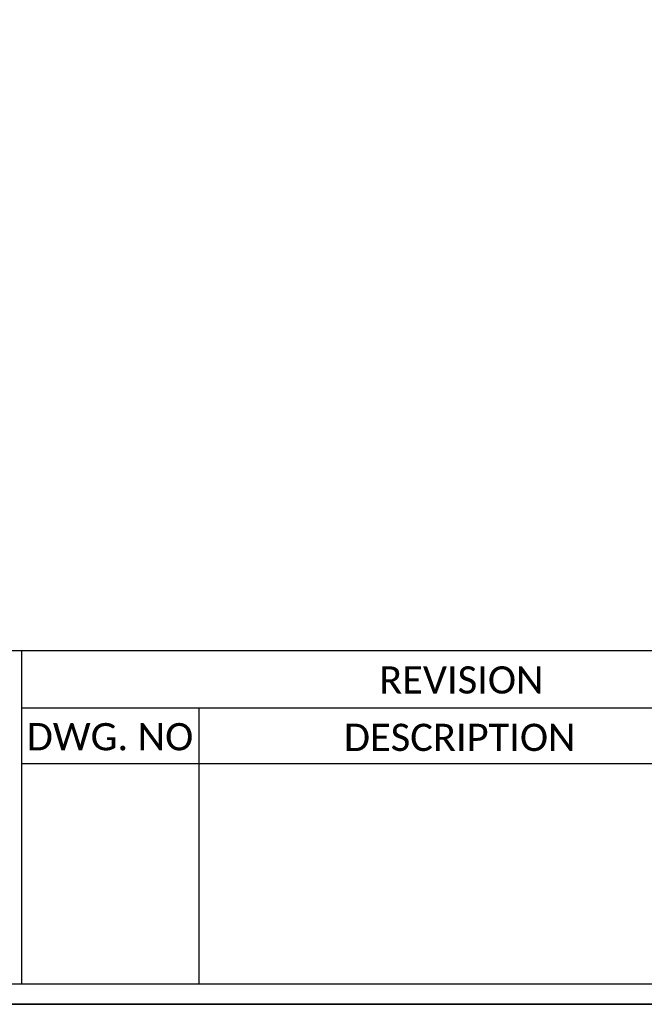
# Model space of a CAD drawing. Header units: millimetres. Extents: x 502444 to 745500, y -417645 to -375189.
# Tile 64 of 208: x 635906 to 640447, y -393956 to -386793. Entities that reach past the tile are written whole.
import ezdxf

# ---------------------------------------------------------------- set-up
doc = ezdxf.new("R2010")
doc.units = ezdxf.units.MM
doc.layers.add('Text', color=7, linetype='Continuous', lineweight=25)
doc.layers.add('Wall New', color=1, linetype='Continuous', lineweight=50)
doc.styles.add('ARIAL', font='arial.ttf')

# ---------------------------------------------------------------- blocks, each defined once
blk = doc.blocks.new('sheet format horizontal')
at = {"layer": 'Text'}
for p, q in [((66762.25933642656, -4420.849678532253), (65217.44054091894, -4420.849678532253)), ((65503.32595826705, -4420.849678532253), (65503.32595826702, -4563.962514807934)), ((65503.32595826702, -4445.387557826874), (65858.9499393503, -4445.387557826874)), ((65579.50181680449, -4445.387557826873), (65579.50181680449, -4563.962514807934)), ((65503.32595826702, -4469.266756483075), (65858.9499393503, -4469.266756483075))]:
    blk.add_line(p, q, dxfattribs=at)
for points in [[(66770.90544657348, -4572.608624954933), (66770.90544657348, -3464.929904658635), (65208.79443077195, -3464.929904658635), (65208.79443077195, -4572.608624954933)], [(66770.90544657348, -4572.608624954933), (65208.79443077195, -4572.608624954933), (65208.79443077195, -3464.929904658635), (66770.90544657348, -3464.929904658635)], [(65217.44054091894, -3473.576014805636), (66762.2593364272, -3473.576014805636), (66762.2593364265, -4563.962514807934), (65217.44054091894, -4563.962514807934)]]:
    blk.add_lwpolyline(points, close=True, dxfattribs=at)
at = {"layer": 'Text', "char_height": 11.68966550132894, "width": 140.4132792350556, "attachment_point": 1, "style": 'ARIAL'}
for s, insert in [('\\pxqc;{\\fCalibri|b0|i0|c0|p34;REVISION}', (65621.8472692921, -4427.503702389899)), ('\\pxqc;{\\fCalibri|b0|i0|c0|p34;DWG. NO}', (65471.11763807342, -4451.874407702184)), ('\\pxqc;{\\fCalibri|b0|i0|c0|p34;DESCRIPTION}', (65621.16219208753, -4452.16080587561))]:
    blk.add_mtext(s, dxfattribs=dict(at, insert=insert))

msp = doc.modelspace()

# ---------------------------------------------------------------- block references
at = {"layer": 'Wall New', "color": 5, "true_color": 0x0000ff, "xscale": 16.94267598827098, "yscale": 16.94267598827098, "zscale": 16.94267598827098}
msp.add_blockref('sheet format horizontal', (-473883.0444550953, -316483.4921565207, 2803.511267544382), dxfattribs=at)

doc.saveas('drawing.dxf')
